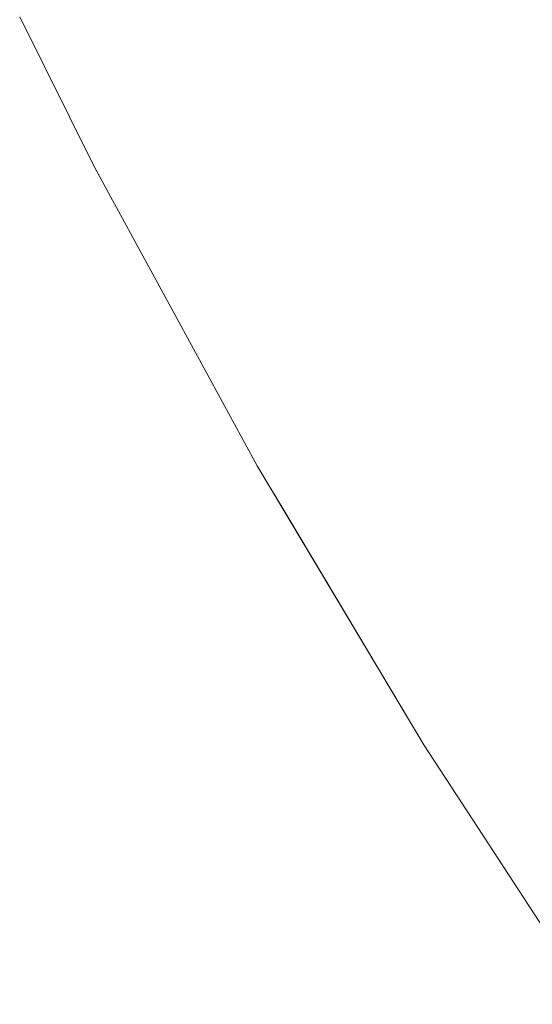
# Model space of a CAD drawing. Header units: centimetres. Extents: x -17.1 to 18.2, y 4.2 to 6.
# Tile 2 of 256: x -17.07328 to -17.06721, y 4.22854 to 4.24019. Entities that reach past the tile are written whole.
import ezdxf

# ---------------------------------------------------------------- set-up
doc = ezdxf.new("R2010")
doc.units = ezdxf.units.CM
doc.header["$LTSCALE"] = 2.54
doc.layers.add('Lucido design-1', color=7, linetype='Continuous')

# ---------------------------------------------------------------- blocks, each defined once
blk = doc.blocks.new('Gruppo-3-1')
at = {"color": 7, "linetype": 'Continuous', "lineweight": 9}
for points, invisible_edges in [([(-17.07026, 4.240623, -2276.29459), (-17.071237, 4.242539, -2276.29459), (-17.071661, 4.242058, -2276.297555), (-17.070676, 4.240126, -2276.297555)], 15), ([(-17.070676, 4.240126, -2276.946785), (-17.071661, 4.242058, -2276.946785), (-17.071237, 4.242539, -2276.94975), (-17.07026, 4.240623, -2276.94975)], 15), ([(-17.069293, 4.241776, -2276.288781), (-17.068292, 4.239912, -2276.288781), (-17.067755, 4.240586, -2276.285944), (-17.068746, 4.24243, -2276.285944)], 15), ([(-17.068746, 4.24243, -2276.958396), (-17.067755, 4.240586, -2276.958396), (-17.068292, 4.239912, -2276.955559), (-17.069293, 4.241776, -2276.955559)], 15), ([(-17.070676, 4.240126, -2276.297555), (-17.071661, 4.242058, -2276.297555), (-17.072039, 4.241631, -2276.300554), (-17.071047, 4.239684, -2276.300554)], 15), ([(-17.071047, 4.239684, -2276.943786), (-17.072039, 4.241631, -2276.943786), (-17.071661, 4.242058, -2276.946785), (-17.070676, 4.240126, -2276.946785)], 15), ([(-17.069798, 4.241174, -2276.291665), (-17.068787, 4.23929, -2276.291665), (-17.068292, 4.239912, -2276.288781), (-17.069293, 4.241776, -2276.288781)], 15), ([(-17.069293, 4.241776, -2276.955559), (-17.068292, 4.239912, -2276.955559), (-17.068787, 4.23929, -2276.952675), (-17.069798, 4.241174, -2276.952675)], 15), ([(-17.071047, 4.239684, -2276.300554), (-17.072039, 4.241631, -2276.300554), (-17.072368, 4.241258, -2276.303583), (-17.07137, 4.239299, -2276.303583)], 15), ([(-17.07137, 4.239299, -2276.940757), (-17.072368, 4.241258, -2276.940757), (-17.072039, 4.241631, -2276.943786), (-17.071047, 4.239684, -2276.943786)], 15), ([(-17.07137, 4.239299, -2276.303583), (-17.072368, 4.241258, -2276.303583), (-17.072649, 4.24094, -2276.30664), (-17.071645, 4.238971, -2276.30664)], 15), ([(-17.071645, 4.238971, -2276.9377), (-17.072649, 4.24094, -2276.9377), (-17.072368, 4.241258, -2276.940757), (-17.07137, 4.239299, -2276.940757)], 15), ([(-17.067179, 4.241311, -2276.283155), (-17.067755, 4.240586, -2276.285944), (-17.066722, 4.23876, -2276.285944), (-17.066158, 4.239506, -2276.283155)], 15), ([(-17.066722, 4.23876, -2276.958396), (-17.067755, 4.240586, -2276.958396), (-17.067179, 4.241311, -2276.961185), (-17.066158, 4.239506, -2276.961185)], 15), ([(-17.07026, 4.240623, -2276.29459), (-17.069239, 4.238722, -2276.29459), (-17.068787, 4.23929, -2276.291665), (-17.069798, 4.241174, -2276.291665)], 15), ([(-17.069798, 4.241174, -2276.952675), (-17.068787, 4.23929, -2276.952675), (-17.069239, 4.238722, -2276.94975), (-17.07026, 4.240623, -2276.94975)], 15), ([(-17.071645, 4.238971, -2276.30664), (-17.072649, 4.24094, -2276.30664), (-17.072879, 4.240679, -2276.309719), (-17.071871, 4.238701, -2276.309719)], 15), ([(-17.071871, 4.238701, -2276.934621), (-17.072879, 4.240679, -2276.934621), (-17.072649, 4.24094, -2276.9377), (-17.071645, 4.238971, -2276.9377)], 15), ([(-17.071871, 4.238701, -2276.309719), (-17.072879, 4.240679, -2276.309719), (-17.073059, 4.240475, -2276.312816), (-17.072047, 4.238491, -2276.312816)], 15), ([(-17.072047, 4.238491, -2276.931524), (-17.073059, 4.240475, -2276.931524), (-17.072879, 4.240679, -2276.934621), (-17.071871, 4.238701, -2276.934621)], 15), ([(-17.070676, 4.240126, -2276.297555), (-17.069647, 4.238209, -2276.297555), (-17.069239, 4.238722, -2276.29459), (-17.07026, 4.240623, -2276.29459)], 15), ([(-17.07026, 4.240623, -2276.94975), (-17.069239, 4.238722, -2276.94975), (-17.069647, 4.238209, -2276.946785), (-17.070676, 4.240126, -2276.946785)], 15), ([(-17.067247, 4.238065, -2276.288781), (-17.066722, 4.23876, -2276.285944), (-17.067755, 4.240586, -2276.285944), (-17.068292, 4.239912, -2276.288781)], 15), ([(-17.067247, 4.238065, -2276.955559), (-17.068292, 4.239912, -2276.955559), (-17.067755, 4.240586, -2276.958396), (-17.066722, 4.23876, -2276.958396)], 15), ([(-17.072047, 4.238491, -2276.312816), (-17.073059, 4.240475, -2276.312816), (-17.073188, 4.240329, -2276.315926), (-17.072174, 4.23834, -2276.315926)], 15), ([(-17.072174, 4.23834, -2276.928414), (-17.073188, 4.240329, -2276.928414), (-17.073059, 4.240475, -2276.931524), (-17.072047, 4.238491, -2276.931524)], 15), ([(-17.072174, 4.23834, -2276.315926), (-17.073188, 4.240329, -2276.315926), (-17.073266, 4.240241, -2276.319046), (-17.07225, 4.238249, -2276.319046)], 15), ([(-17.07225, 4.238249, -2276.925294), (-17.073266, 4.240241, -2276.925294), (-17.073188, 4.240329, -2276.928414), (-17.072174, 4.23834, -2276.928414)], 15), ([(-17.073266, 4.240241, -2276.319046), (-17.073275, 4.24022, -2276.32217), (-17.072395, 4.238449, -2276.32217)], 9), ([(-17.072395, 4.238449, -2276.92217), (-17.073275, 4.24022, -2276.92217), (-17.073266, 4.240241, -2276.925294)], 10), ([(-17.073275, 4.24022, -2276.92217), (-17.072395, 4.238449, -2276.92217), (-17.072395, 4.238449, -2276.32217), (-17.073275, 4.24022, -2276.32217)], 10), ([(-17.072395, 4.238449, -2276.32217), (-17.07225, 4.238249, -2276.319046), (-17.073266, 4.240241, -2276.319046)], 11), ([(-17.073266, 4.240241, -2276.925294), (-17.07225, 4.238249, -2276.925294), (-17.072395, 4.238449, -2276.92217)], 11), ([(-17.071047, 4.239684, -2276.300554), (-17.070009, 4.237753, -2276.300554), (-17.069647, 4.238209, -2276.297555), (-17.070676, 4.240126, -2276.297555)], 15), ([(-17.070676, 4.240126, -2276.946785), (-17.069647, 4.238209, -2276.946785), (-17.070009, 4.237753, -2276.943786), (-17.071047, 4.239684, -2276.943786)], 15), ([(-17.068292, 4.239912, -2276.288781), (-17.068787, 4.23929, -2276.291665), (-17.067731, 4.237424, -2276.291665), (-17.067247, 4.238065, -2276.288781)], 15), ([(-17.067731, 4.237424, -2276.952675), (-17.068787, 4.23929, -2276.952675), (-17.068292, 4.239912, -2276.955559), (-17.067247, 4.238065, -2276.955559)], 15), ([(-17.07137, 4.239299, -2276.303583), (-17.070326, 4.237356, -2276.303583), (-17.070009, 4.237753, -2276.300554), (-17.071047, 4.239684, -2276.300554)], 15), ([(-17.071047, 4.239684, -2276.943786), (-17.070009, 4.237753, -2276.943786), (-17.070326, 4.237356, -2276.940757), (-17.07137, 4.239299, -2276.940757)], 15), ([(-17.071645, 4.238971, -2276.30664), (-17.070595, 4.237017, -2276.30664), (-17.070326, 4.237356, -2276.303583), (-17.07137, 4.239299, -2276.303583)], 15), ([(-17.07137, 4.239299, -2276.940757), (-17.070326, 4.237356, -2276.940757), (-17.070595, 4.237017, -2276.9377), (-17.071645, 4.238971, -2276.9377)], 15), ([(-17.068173, 4.236838, -2276.29459), (-17.067731, 4.237424, -2276.291665), (-17.068787, 4.23929, -2276.291665), (-17.069239, 4.238722, -2276.29459)], 15), ([(-17.068173, 4.236838, -2276.94975), (-17.069239, 4.238722, -2276.94975), (-17.068787, 4.23929, -2276.952675), (-17.067731, 4.237424, -2276.952675)], 15), ([(-17.071871, 4.238701, -2276.309719), (-17.070817, 4.236739, -2276.309719), (-17.070595, 4.237017, -2276.30664), (-17.071645, 4.238971, -2276.30664)], 15), ([(-17.071645, 4.238971, -2276.9377), (-17.070595, 4.237017, -2276.9377), (-17.070817, 4.236739, -2276.934621), (-17.071871, 4.238701, -2276.934621)], 15), ([(-17.066157, 4.236238, -2276.288781), (-17.065645, 4.236953, -2276.285944), (-17.066722, 4.23876, -2276.285944), (-17.067247, 4.238065, -2276.288781)], 15), ([(-17.066722, 4.23876, -2276.958396), (-17.065645, 4.236953, -2276.958396), (-17.066157, 4.236238, -2276.955559), (-17.067247, 4.238065, -2276.955559)], 15), ([(-17.072047, 4.238491, -2276.312816), (-17.07099, 4.236521, -2276.312816), (-17.070817, 4.236739, -2276.309719), (-17.071871, 4.238701, -2276.309719)], 15), ([(-17.071871, 4.238701, -2276.934621), (-17.070817, 4.236739, -2276.934621), (-17.07099, 4.236521, -2276.931524), (-17.072047, 4.238491, -2276.931524)], 15), ([(-17.069239, 4.238722, -2276.29459), (-17.069647, 4.238209, -2276.297555), (-17.068572, 4.23631, -2276.297555), (-17.068173, 4.236838, -2276.29459)], 15), ([(-17.068572, 4.23631, -2276.946785), (-17.069647, 4.238209, -2276.946785), (-17.069239, 4.238722, -2276.94975), (-17.068173, 4.236838, -2276.94975)], 15), ([(-17.072395, 4.238449, -2276.32217), (-17.071197, 4.23625, -2276.32217), (-17.071188, 4.236272, -2276.319046), (-17.07225, 4.238249, -2276.319046)], 14), ([(-17.071197, 4.23625, -2276.32217), (-17.072395, 4.238449, -2276.32217), (-17.072395, 4.238449, -2276.92217), (-17.071197, 4.23625, -2276.92217)], 10), ([(-17.07225, 4.238249, -2276.925294), (-17.071188, 4.236272, -2276.925294), (-17.071197, 4.23625, -2276.92217), (-17.072395, 4.238449, -2276.92217)], 11), ([(-17.072174, 4.23834, -2276.315926), (-17.071114, 4.236366, -2276.315926), (-17.07099, 4.236521, -2276.312816), (-17.072047, 4.238491, -2276.312816)], 15), ([(-17.072047, 4.238491, -2276.931524), (-17.07099, 4.236521, -2276.931524), (-17.071114, 4.236366, -2276.928414), (-17.072174, 4.23834, -2276.928414)], 15), ([(-17.07225, 4.238249, -2276.319046), (-17.071188, 4.236272, -2276.319046), (-17.071114, 4.236366, -2276.315926), (-17.072174, 4.23834, -2276.315926)], 15), ([(-17.072174, 4.23834, -2276.928414), (-17.071114, 4.236366, -2276.928414), (-17.071188, 4.236272, -2276.925294), (-17.07225, 4.238249, -2276.925294)], 15), ([(-17.068927, 4.23584, -2276.300554), (-17.068572, 4.23631, -2276.297555), (-17.069647, 4.238209, -2276.297555), (-17.070009, 4.237753, -2276.300554)], 15), ([(-17.068927, 4.23584, -2276.943786), (-17.070009, 4.237753, -2276.943786), (-17.069647, 4.238209, -2276.946785), (-17.068572, 4.23631, -2276.946785)], 15), ([(-17.067247, 4.238065, -2276.288781), (-17.067731, 4.237424, -2276.291665), (-17.06663, 4.235578, -2276.291665), (-17.066157, 4.236238, -2276.288781)], 15), ([(-17.067247, 4.238065, -2276.955559), (-17.066157, 4.236238, -2276.955559), (-17.06663, 4.235578, -2276.952675), (-17.067731, 4.237424, -2276.952675)], 15), ([(-17.070009, 4.237753, -2276.300554), (-17.070326, 4.237356, -2276.303583), (-17.069237, 4.23543, -2276.303583), (-17.068927, 4.23584, -2276.300554)], 15), ([(-17.069237, 4.23543, -2276.940757), (-17.070326, 4.237356, -2276.940757), (-17.070009, 4.237753, -2276.943786), (-17.068927, 4.23584, -2276.943786)], 15), ([(-17.0695, 4.235081, -2276.30664), (-17.069237, 4.23543, -2276.303583), (-17.070326, 4.237356, -2276.303583), (-17.070595, 4.237017, -2276.30664)], 15), ([(-17.0695, 4.235081, -2276.9377), (-17.070595, 4.237017, -2276.9377), (-17.070326, 4.237356, -2276.940757), (-17.069237, 4.23543, -2276.940757)], 15), ([(-17.067062, 4.234975, -2276.29459), (-17.06663, 4.235578, -2276.291665), (-17.067731, 4.237424, -2276.291665), (-17.068173, 4.236838, -2276.29459)], 15), ([(-17.067731, 4.237424, -2276.952675), (-17.06663, 4.235578, -2276.952675), (-17.067062, 4.234975, -2276.94975), (-17.068173, 4.236838, -2276.94975)], 15), ([(-17.070595, 4.237017, -2276.30664), (-17.070817, 4.236739, -2276.309719), (-17.069717, 4.234794, -2276.309719), (-17.0695, 4.235081, -2276.30664)], 15), ([(-17.069717, 4.234794, -2276.934621), (-17.070817, 4.236739, -2276.934621), (-17.070595, 4.237017, -2276.9377), (-17.0695, 4.235081, -2276.9377)], 15), ([(-17.068173, 4.236838, -2276.29459), (-17.068572, 4.23631, -2276.297555), (-17.067452, 4.234431, -2276.297555), (-17.067062, 4.234975, -2276.29459)], 15), ([(-17.068173, 4.236838, -2276.94975), (-17.067062, 4.234975, -2276.94975), (-17.067452, 4.234431, -2276.946785), (-17.068572, 4.23631, -2276.946785)], 15), ([(-17.069886, 4.23457, -2276.312816), (-17.069717, 4.234794, -2276.309719), (-17.070817, 4.236739, -2276.309719), (-17.07099, 4.236521, -2276.312816)], 15), ([(-17.069886, 4.23457, -2276.931524), (-17.07099, 4.236521, -2276.931524), (-17.070817, 4.236739, -2276.934621), (-17.069717, 4.234794, -2276.934621)], 15), ([(-17.07099, 4.236521, -2276.312816), (-17.071114, 4.236366, -2276.315926), (-17.070007, 4.23441, -2276.315926), (-17.069886, 4.23457, -2276.312816)], 15), ([(-17.070007, 4.23441, -2276.928414), (-17.071114, 4.236366, -2276.928414), (-17.07099, 4.236521, -2276.931524), (-17.069886, 4.23457, -2276.931524)], 15), ([(-17.07008, 4.234313, -2276.319046), (-17.070007, 4.23441, -2276.315926), (-17.071114, 4.236366, -2276.315926), (-17.071188, 4.236272, -2276.319046)], 15), ([(-17.07008, 4.234313, -2276.925294), (-17.071188, 4.236272, -2276.925294), (-17.071114, 4.236366, -2276.928414), (-17.070007, 4.23441, -2276.928414)], 15), ([(-17.067799, 4.233948, -2276.300554), (-17.067452, 4.234431, -2276.297555), (-17.068572, 4.23631, -2276.297555), (-17.068927, 4.23584, -2276.300554)], 15), ([(-17.068572, 4.23631, -2276.946785), (-17.067452, 4.234431, -2276.946785), (-17.067799, 4.233948, -2276.943786), (-17.068927, 4.23584, -2276.943786)], 15), ([(-17.071188, 4.236272, -2276.319046), (-17.071197, 4.23625, -2276.32217), (-17.070465, 4.234908, -2276.32217)], 9), ([(-17.070465, 4.234908, -2276.92217), (-17.071197, 4.23625, -2276.92217), (-17.071188, 4.236272, -2276.925294)], 10), ([(-17.071197, 4.23625, -2276.92217), (-17.070465, 4.234908, -2276.92217), (-17.070465, 4.234908, -2276.32217), (-17.071197, 4.23625, -2276.32217)], 10), ([(-17.070465, 4.234908, -2276.32217), (-17.07008, 4.234313, -2276.319046), (-17.071188, 4.236272, -2276.319046)], 11), ([(-17.071188, 4.236272, -2276.925294), (-17.07008, 4.234313, -2276.925294), (-17.070465, 4.234908, -2276.92217)], 11), ([(-17.068927, 4.23584, -2276.300554), (-17.069237, 4.23543, -2276.303583), (-17.068101, 4.233526, -2276.303583), (-17.067799, 4.233948, -2276.300554)], 15), ([(-17.068927, 4.23584, -2276.943786), (-17.067799, 4.233948, -2276.943786), (-17.068101, 4.233526, -2276.940757), (-17.069237, 4.23543, -2276.940757)], 15), ([(-17.068359, 4.233167, -2276.30664), (-17.068101, 4.233526, -2276.303583), (-17.069237, 4.23543, -2276.303583), (-17.0695, 4.235081, -2276.30664)], 15), ([(-17.069237, 4.23543, -2276.940757), (-17.068101, 4.233526, -2276.940757), (-17.068359, 4.233167, -2276.9377), (-17.0695, 4.235081, -2276.9377)], 15), ([(-17.0695, 4.235081, -2276.30664), (-17.069717, 4.234794, -2276.309719), (-17.06857, 4.232871, -2276.309719), (-17.068359, 4.233167, -2276.30664)], 15), ([(-17.0695, 4.235081, -2276.9377), (-17.068359, 4.233167, -2276.9377), (-17.06857, 4.232871, -2276.934621), (-17.069717, 4.234794, -2276.934621)], 15), ([(-17.070465, 4.234908, -2276.32217), (-17.070094, 4.234287, -2276.32217), (-17.07008, 4.234313, -2276.319046)], 10), ([(-17.070465, 4.234908, -2276.92217), (-17.068494, 4.231608, -2276.92217), (-17.068494, 4.231608, -2276.32217), (-17.070094, 4.234287, -2276.32217)], 10), ([(-17.070094, 4.234287, -2276.32217), (-17.070465, 4.234908, -2276.32217), (-17.070465, 4.234908, -2276.92217)], 10), ([(-17.07008, 4.234313, -2276.925294), (-17.068925, 4.232376, -2276.925294), (-17.068494, 4.231608, -2276.92217), (-17.070465, 4.234908, -2276.92217)], 11), ([(-17.067062, 4.234975, -2276.29459), (-17.067452, 4.234431, -2276.297555), (-17.066287, 4.232577, -2276.297555), (-17.065906, 4.233136, -2276.29459)], 15), ([(-17.066287, 4.232577, -2276.946785), (-17.067452, 4.234431, -2276.946785), (-17.067062, 4.234975, -2276.94975), (-17.065906, 4.233136, -2276.94975)], 15), ([(-17.068735, 4.232641, -2276.312816), (-17.06857, 4.232871, -2276.309719), (-17.069717, 4.234794, -2276.309719), (-17.069886, 4.23457, -2276.312816)], 15), ([(-17.069717, 4.234794, -2276.934621), (-17.06857, 4.232871, -2276.934621), (-17.068735, 4.232641, -2276.931524), (-17.069886, 4.23457, -2276.931524)], 15), ([(-17.069886, 4.23457, -2276.312816), (-17.070007, 4.23441, -2276.315926), (-17.068854, 4.232476, -2276.315926), (-17.068735, 4.232641, -2276.312816)], 15), ([(-17.069886, 4.23457, -2276.931524), (-17.068735, 4.232641, -2276.931524), (-17.068854, 4.232476, -2276.928414), (-17.070007, 4.23441, -2276.928414)], 15), ([(-17.068925, 4.232376, -2276.319046), (-17.068854, 4.232476, -2276.315926), (-17.070007, 4.23441, -2276.315926), (-17.07008, 4.234313, -2276.319046)], 15), ([(-17.070007, 4.23441, -2276.928414), (-17.068854, 4.232476, -2276.928414), (-17.068925, 4.232376, -2276.925294), (-17.07008, 4.234313, -2276.925294)], 15), ([(-17.066625, 4.232079, -2276.300554), (-17.066287, 4.232577, -2276.297555), (-17.067452, 4.234431, -2276.297555), (-17.067799, 4.233948, -2276.300554)], 15), ([(-17.066625, 4.232079, -2276.943786), (-17.067799, 4.233948, -2276.943786), (-17.067452, 4.234431, -2276.946785), (-17.066287, 4.232577, -2276.946785)], 15), ([(-17.07008, 4.234313, -2276.319046), (-17.070094, 4.234287, -2276.32217), (-17.068494, 4.231608, -2276.32217), (-17.068925, 4.232376, -2276.319046)], 13), ([(-17.067799, 4.233948, -2276.300554), (-17.068101, 4.233526, -2276.303583), (-17.06692, 4.231646, -2276.303583), (-17.066625, 4.232079, -2276.300554)], 15), ([(-17.06692, 4.231646, -2276.940757), (-17.068101, 4.233526, -2276.940757), (-17.067799, 4.233948, -2276.943786), (-17.066625, 4.232079, -2276.943786)], 15), ([(-17.067171, 4.231276, -2276.30664), (-17.06692, 4.231646, -2276.303583), (-17.068101, 4.233526, -2276.303583), (-17.068359, 4.233167, -2276.30664)], 15), ([(-17.067171, 4.231276, -2276.9377), (-17.068359, 4.233167, -2276.9377), (-17.068101, 4.233526, -2276.940757), (-17.06692, 4.231646, -2276.940757)], 15), ([(-17.068359, 4.233167, -2276.30664), (-17.06857, 4.232871, -2276.309719), (-17.067377, 4.230973, -2276.309719), (-17.067171, 4.231276, -2276.30664)], 15), ([(-17.067377, 4.230973, -2276.934621), (-17.06857, 4.232871, -2276.934621), (-17.068359, 4.233167, -2276.9377), (-17.067171, 4.231276, -2276.9377)], 15), ([(-17.067538, 4.230736, -2276.312816), (-17.067377, 4.230973, -2276.309719), (-17.06857, 4.232871, -2276.309719), (-17.068735, 4.232641, -2276.312816)], 15), ([(-17.067538, 4.230736, -2276.931524), (-17.068735, 4.232641, -2276.931524), (-17.06857, 4.232871, -2276.934621), (-17.067377, 4.230973, -2276.934621)], 15), ([(-17.068735, 4.232641, -2276.312816), (-17.068854, 4.232476, -2276.315926), (-17.067654, 4.230566, -2276.315926), (-17.067538, 4.230736, -2276.312816)], 15), ([(-17.067654, 4.230566, -2276.928414), (-17.068854, 4.232476, -2276.928414), (-17.068735, 4.232641, -2276.931524), (-17.067538, 4.230736, -2276.931524)], 15), ([(-17.067723, 4.230464, -2276.319046), (-17.067654, 4.230566, -2276.315926), (-17.068854, 4.232476, -2276.315926), (-17.068925, 4.232376, -2276.319046)], 15), ([(-17.067723, 4.230464, -2276.925294), (-17.068925, 4.232376, -2276.925294), (-17.068854, 4.232476, -2276.928414), (-17.067654, 4.230566, -2276.928414)], 15), ([(-17.067723, 4.230464, -2276.319046), (-17.068925, 4.232376, -2276.319046), (-17.068494, 4.231608, -2276.32217)], 11), ([(-17.068494, 4.231608, -2276.92217), (-17.068925, 4.232376, -2276.925294), (-17.067723, 4.230464, -2276.925294)], 11), ([(-17.068494, 4.231608, -2276.32217), (-17.067732, 4.230439, -2276.32217), (-17.067723, 4.230464, -2276.319046)], 10), ([(-17.067732, 4.230439, -2276.32217), (-17.068494, 4.231608, -2276.32217), (-17.068494, 4.231608, -2276.92217), (-17.067732, 4.230439, -2276.92217)], 10), ([(-17.067723, 4.230464, -2276.925294), (-17.067732, 4.230439, -2276.92217), (-17.068494, 4.231608, -2276.92217)], 9), ([(-17.067171, 4.231276, -2276.30664), (-17.067377, 4.230973, -2276.309719), (-17.066137, 4.229102, -2276.309719), (-17.065936, 4.229413, -2276.30664)], 15), ([(-17.067171, 4.231276, -2276.9377), (-17.065936, 4.229413, -2276.9377), (-17.066137, 4.229102, -2276.934621), (-17.067377, 4.230973, -2276.934621)], 15), ([(-17.066294, 4.228858, -2276.312816), (-17.066137, 4.229102, -2276.309719), (-17.067377, 4.230973, -2276.309719), (-17.067538, 4.230736, -2276.312816)], 15), ([(-17.067377, 4.230973, -2276.934621), (-17.066137, 4.229102, -2276.934621), (-17.066294, 4.228858, -2276.931524), (-17.067538, 4.230736, -2276.931524)], 15), ([(-17.067538, 4.230736, -2276.312816), (-17.067654, 4.230566, -2276.315926), (-17.066407, 4.228684, -2276.315926), (-17.066294, 4.228858, -2276.312816)], 15), ([(-17.067538, 4.230736, -2276.931524), (-17.066294, 4.228858, -2276.931524), (-17.066407, 4.228684, -2276.928414), (-17.067654, 4.230566, -2276.928414)], 15), ([(-17.066474, 4.228579, -2276.319046), (-17.066407, 4.228684, -2276.315926), (-17.067654, 4.230566, -2276.315926), (-17.067723, 4.230464, -2276.319046)], 15), ([(-17.067654, 4.230566, -2276.928414), (-17.066407, 4.228684, -2276.928414), (-17.066474, 4.228579, -2276.925294), (-17.067723, 4.230464, -2276.925294)], 15), ([(-17.067723, 4.230464, -2276.319046), (-17.067732, 4.230439, -2276.32217), (-17.066497, 4.228544, -2276.32217), (-17.066474, 4.228579, -2276.319046)], 13), ([(-17.067723, 4.230464, -2276.925294), (-17.066474, 4.228579, -2276.925294), (-17.066497, 4.228544, -2276.92217), (-17.067732, 4.230439, -2276.92217)], 11), ([(-17.067732, 4.230439, -2276.92217), (-17.066494, 4.22854, -2276.92217), (-17.066494, 4.22854, -2276.32217), (-17.067732, 4.230439, -2276.32217)], 10)]:
    blk.add_3dface(points, dxfattribs=dict(at, invisible_edges=invisible_edges))
blk = doc.blocks.new('Gruppo-4-1')
at = {"color": 7}
blk.add_blockref('Gruppo-3-1', (0, 0), dxfattribs=at)

msp = doc.modelspace()

# ---------------------------------------------------------------- block references
at = {"layer": 'Lucido design-1', "color": 7}
msp.add_blockref('Gruppo-4-1', (0, 0), dxfattribs=at)

doc.saveas('drawing.dxf')
